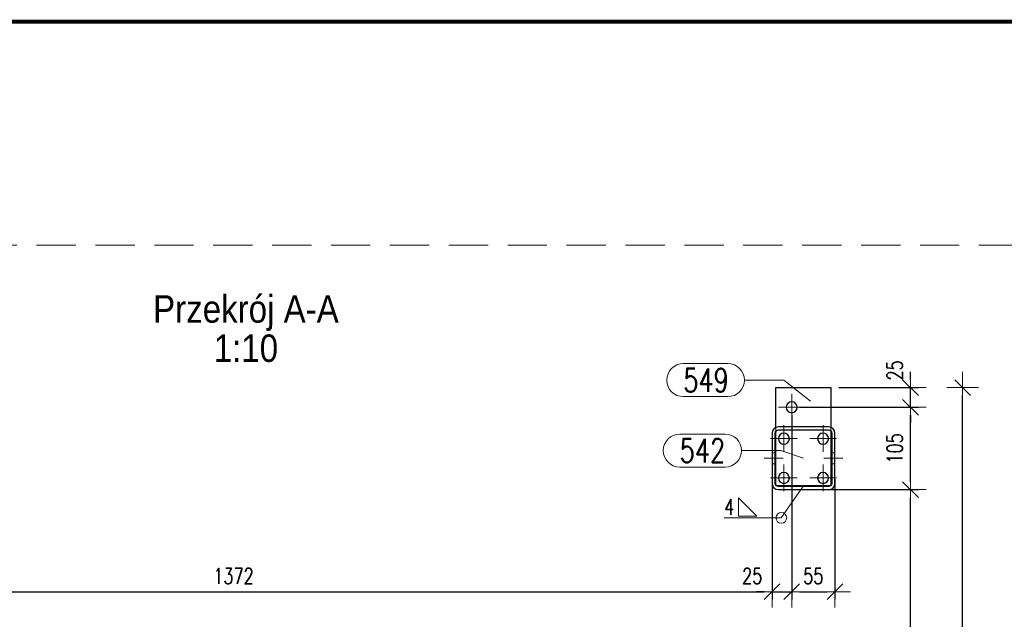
# Model space of a CAD drawing. Header units: millimetres. Extents: x -853 to -247, y 10927 to 11422.
# Tile 57 of 59: x -493 to -367, y 11261 to 11337. Entities that reach past the tile are written whole.
import ezdxf
from ezdxf.enums import TextEntityAlignment as Align

# ---------------------------------------------------------------- set-up
doc = ezdxf.new("R2010")
doc.units = ezdxf.units.MM
doc.header["$LTSCALE"] = 10
doc.linetypes.add('HIDDEN', pattern=[0.375, 0.25, -0.125])
doc.linetypes.add('MITTE', pattern=[2, 1.25, -0.25, 0.25, -0.25])
doc.layers.get('Defpoints').update_dxf_attribs({"color": 1})
for name, color, linetype, lineweight in [('_RAMKA', 7, 'Continuous', 35), ('PS_DIM', 4, 'Continuous', 13), ('PS_Hidden', 2, 'HIDDEN', 9), ('PS_Mid', 5, 'MITTE', 15), ('PS_Pos', 1, 'Continuous', 15), ('PS_SOLID', 7, 'Continuous', 30), ('PS_TEXT', 3, 'Continuous', 18), ('PS_Weld', 1, 'Continuous', 9)]:
    doc.layers.add(name, color=color, linetype=linetype, lineweight=lineweight)
doc.styles.add('ARIAL', font='arial.ttf')
doc.styles.add('gil', font='txt', dxfattribs={"width": 0.9})
doc.styles.add('simplex', font='simplex.shx', dxfattribs={"width": 0.75})
doc.dimstyles.new('1_10_PRZ', dxfattribs={"dimtxt": 2, "dimasz": 1, "dimexe": 2, "dimexo": 5, "dimgap": 1, "dimtad": 1, "dimdec": 0, "dimlfac": 10, "dimtxsty": 'simplex', "dimblk": 'dimznak', "dimcen": 2, "dimse1": 1, "dimse2": 1, "dimclrt": 3, "dimadec": 1, "dimazin": 0, "dimtfac": 1, "dimtdec": 0, "dimtix": 1, "dimtmove": 2, "dimatfit": 3, "dimldrblk": 'dim-grot', "dimfxl": 1, "dimarcsym": 0})
doc.dimstyles.new('1_10_SC', dxfattribs={"dimtxt": 2, "dimasz": 1, "dimexe": 1, "dimexo": 1, "dimgap": 1, "dimtad": 1, "dimdec": 0, "dimlfac": 10, "dimtxsty": 'simplex', "dimblk": 'dimznak', "dimcen": 2, "dimclrd": 256, "dimclre": 256, "dimclrt": 3, "dimadec": 1, "dimazin": 0, "dimtfac": 1, "dimtdec": 0, "dimtix": 1, "dimtmove": 2, "dimatfit": 3, "dimldrblk": 'dim-grot', "dimfxl": 1, "dimarcsym": 0})

# ---------------------------------------------------------------- blocks, each defined once
blk = doc.blocks.new('dimznak')
at = {"color": 0}
for points in [[(0, 2), (0, -2)], [(-2, 0), (2, 0)]]:
    blk.add_lwpolyline(points, dxfattribs=at)
at = {"color": 2}
blk.add_lwpolyline([(1, 1), (-1, -1)], dxfattribs=at)
blk = doc.blocks.new('*D39')
at = {"layer": 'Defpoints', "color": 0, "transparency": 16777216}
for p in [(-397.04, 11282.84, 43.62), (-534.2, 11280.2, 43.62), (-397.04, 11264.21)]:
    blk.add_point(p, dxfattribs=at)
at = {"layer": 'PS_DIM', "lineweight": -2, "transparency": 16777216}
for p, q in [((-397.04, 11281.84), (-397.04, 11263.21)), ((-534.2, 11279.2), (-534.2, 11263.21)), ((-533.2, 11264.21), (-398.04, 11264.21))]:
    blk.add_line(p, q, dxfattribs=at)
at = {"layer": 'PS_DIM', "lineweight": -2, "transparency": 16777216, "rotation": 180}
blk.add_blockref('dimznak', (-534.2, 11264.21), dxfattribs=at)
at = {"layer": 'PS_DIM', "lineweight": -2, "transparency": 16777216}
blk.add_blockref('dimznak', (-397.04, 11264.21), dxfattribs=at)
at = {"layer": 'PS_DIM', "color": 3, "transparency": 16777216, "insert": (-465.62, 11266.21), "char_height": 2, "attachment_point": 5, "style": 'simplex'}
blk.add_mtext('1372', dxfattribs=at)
blk = doc.blocks.new('dim-grot')
blk.add_hatch(color=256).paths.add_polyline_path([(0, 0), (-2, 0.5), (-2, -0.5)])
blk.add_lwpolyline([(0, 0), (-2, 0.5), (-2, -0.5), (0, 0)])
blk = doc.blocks.new('*D40')
at = {"layer": 'Defpoints', "color": 0, "transparency": 16777216}
for p in [(-394.54, 11287.71, 43.62), (-397.04, 11282.84, 43.62), (-394.54, 11264.21)]:
    blk.add_point(p, dxfattribs=at)
at = {"layer": 'PS_DIM', "lineweight": -2, "transparency": 16777216}
for p, q in [((-394.54, 11286.71), (-394.54, 11263.21)), ((-397.04, 11281.84), (-397.04, 11263.21)), ((-398.04, 11264.21), (-399.04, 11264.21)), ((-397.04, 11264.21), (-394.54, 11264.21)), ((-393.54, 11264.21), (-392.54, 11264.21))]:
    blk.add_line(p, q, dxfattribs=at)
blk.add_blockref('dimznak', (-397.04, 11264.21), dxfattribs=at)
at = {"layer": 'PS_DIM', "lineweight": -2, "transparency": 16777216, "rotation": 180}
blk.add_blockref('dimznak', (-394.54, 11264.21), dxfattribs=at)
at = {"layer": 'PS_DIM', "color": 3, "transparency": 16777216, "insert": (-399.57, 11266.21), "char_height": 2, "attachment_point": 5, "style": 'simplex'}
blk.add_mtext('25', dxfattribs=at)
blk = doc.blocks.new('*D41')
at = {"layer": 'Defpoints', "color": 0, "transparency": 16777216}
for p in [(-394.54, 11287.71, 43.62), (-389.04, 11279.52, 43.62), (-389.04, 11264.21)]:
    blk.add_point(p, dxfattribs=at)
at = {"layer": 'PS_DIM', "lineweight": -2, "transparency": 16777216}
for p, q in [((-394.54, 11286.71), (-394.54, 11263.21)), ((-389.04, 11278.52), (-389.04, 11263.21)), ((-393.54, 11264.21), (-390.04, 11264.21))]:
    blk.add_line(p, q, dxfattribs=at)
at = {"layer": 'PS_DIM', "lineweight": -2, "transparency": 16777216, "rotation": 180}
blk.add_blockref('dimznak', (-394.54, 11264.21), dxfattribs=at)
at = {"layer": 'PS_DIM', "lineweight": -2, "transparency": 16777216}
blk.add_blockref('dimznak', (-389.04, 11264.21), dxfattribs=at)
at = {"layer": 'PS_DIM', "color": 3, "transparency": 16777216, "insert": (-391.79, 11266.21), "char_height": 2, "attachment_point": 5, "style": 'simplex'}
blk.add_mtext('55', dxfattribs=at)
blk = doc.blocks.new('*D54')
at = {"layer": 'Defpoints', "color": 0, "transparency": 16777216}
for p in [(-391.58, 11277.21, 43.62), (-379.41, 11277.21), (-394.26, 11228.88, 43.62)]:
    blk.add_point(p, dxfattribs=at)
at = {"layer": 'PS_DIM', "lineweight": -2, "transparency": 16777216}
for p, q in [((-390.58, 11277.21), (-378.41, 11277.21)), ((-379.41, 11229.88), (-379.41, 11276.21)), ((-393.26, 11228.88), (-378.41, 11228.88))]:
    blk.add_line(p, q, dxfattribs=at)
for p, rotation in [((-379.41, 11277.21), 90), ((-379.41, 11228.88), 270)]:
    blk.add_blockref('dimznak', p, dxfattribs=dict(at, rotation=rotation))
at = {"layer": 'PS_DIM', "color": 3, "transparency": 16777216, "insert": (-381.41, 11253.04), "char_height": 2, "attachment_point": 5, "rotation": 90, "style": 'simplex'}
blk.add_mtext('1440', dxfattribs=at)
blk = doc.blocks.new('*D55')
at = {"layer": 'Defpoints', "color": 0, "transparency": 16777216}
for p in [(-394.54, 11287.71, 43.62), (-379.41, 11287.71), (-391.58, 11277.21, 43.62)]:
    blk.add_point(p, dxfattribs=at)
at = {"layer": 'PS_DIM', "lineweight": -2, "transparency": 16777216}
for p, q in [((-393.54, 11287.71), (-378.41, 11287.71)), ((-379.41, 11278.21), (-379.41, 11286.71)), ((-390.58, 11277.21), (-378.41, 11277.21))]:
    blk.add_line(p, q, dxfattribs=at)
for p, rotation in [((-379.41, 11287.71), 90), ((-379.41, 11277.21), 270)]:
    blk.add_blockref('dimznak', p, dxfattribs=dict(at, rotation=rotation))
at = {"layer": 'PS_DIM', "color": 3, "transparency": 16777216, "insert": (-381.41, 11282.46), "char_height": 2, "attachment_point": 5, "rotation": 90, "style": 'simplex'}
blk.add_mtext('105', dxfattribs=at)
blk = doc.blocks.new('*D56')
at = {"layer": 'Defpoints', "color": 0, "transparency": 16777216}
for p in [(-389.54, 11290.21, 43.62), (-379.41, 11290.21), (-394.54, 11287.71, 43.62)]:
    blk.add_point(p, dxfattribs=at)
at = {"layer": 'PS_DIM', "lineweight": -2, "transparency": 16777216}
for p, q in [((-379.41, 11291.21), (-379.41, 11292.21)), ((-388.54, 11290.21), (-378.41, 11290.21)), ((-379.41, 11287.71), (-379.41, 11290.21)), ((-393.54, 11287.71), (-378.41, 11287.71)), ((-379.41, 11286.71), (-379.41, 11285.71))]:
    blk.add_line(p, q, dxfattribs=at)
for p, rotation in [((-379.41, 11290.21), 270), ((-379.41, 11287.71), 90)]:
    blk.add_blockref('dimznak', p, dxfattribs=dict(at, rotation=rotation))
at = {"layer": 'PS_DIM', "color": 3, "transparency": 16777216, "insert": (-381.41, 11292.4), "char_height": 2, "attachment_point": 5, "rotation": 90, "style": 'simplex'}
blk.add_mtext('25', dxfattribs=at)
blk = doc.blocks.new('*D64')
at = {"layer": 'Defpoints', "color": 0, "transparency": 16777216}
for p in [(-393.04, 11290.21, 43.62), (-372.77, 11290.21), (-393.04, 11220.88, 43.62)]:
    blk.add_point(p, dxfattribs=at)
at = {"layer": 'PS_DIM', "color": 0, "lineweight": -2, "transparency": 16777216}
blk.add_line((-372.77, 11221.88), (-372.77, 11289.21), dxfattribs=at)
for p, rotation in [((-372.77, 11290.21), 90), ((-372.77, 11220.88), 270)]:
    blk.add_blockref('dimznak', p, dxfattribs=dict(at, rotation=rotation))
at = {"layer": 'PS_DIM', "color": 3, "transparency": 16777216, "insert": (-374.77, 11255.54), "char_height": 2, "attachment_point": 5, "rotation": 90, "style": 'simplex'}
blk.add_mtext('1650', dxfattribs=at)
blk = doc.blocks.new('Przekrój')
at = {"layer": 'PS_DIM', "style": 'ARIAL', "flags": 4}
for tag, p in [('PRZEKRÓJ', (7.89, 7.75)), ('SKALA', (7.89, 1.75))]:
    blk.add_attdef(tag, text='', height=3.5, dxfattribs=at).set_placement(p, align=Align.MIDDLE_CENTER)
blk = doc.blocks.new('*U99')
at = {"layer": '_RAMKA', "lineweight": -3, "const_width": 0.5}
blk.add_lwpolyline([(-564, 10), (-10, 10), (-10, 410), (-564, 410)], close=True, dxfattribs=at)
blk = doc.blocks.new('*X190')
at = {"color": 1}
for p, q in [((-408.8, 11284.29, 43.62), (-403.02, 11284.29, 43.62)), ((-400.92, 11282.19, 43.62), (-395.92, 11282.19, 43.62)), ((-393.04, 11281.21, 43.62), (-395.92, 11282.19, 43.62)), ((-408.8, 11280.09, 43.62), (-403.02, 11280.09, 43.62))]:
    blk.add_line(p, q, dxfattribs=at)
for centre, start, end in [((-408.8, 11282.19, 43.62), 90, 270), ((-403.02, 11282.19, 43.62), 270, 90)]:
    blk.add_arc(centre, 2.1, start, end, dxfattribs=at)
at = {"color": 30, "style": 'simplex', "width": 0.75}
blk.add_text('542', height=3, dxfattribs=at).set_placement((-408.8, 11280.69, 43.62))
blk = doc.blocks.new('*X196')
at = {"color": 1}
for p, q in [((-408.34, 11293.26, 43.62), (-402.66, 11293.26, 43.62)), ((-400.56, 11291.16, 43.62), (-395.56, 11291.16, 43.62)), ((-392.15, 11288.47, 43.62), (-395.56, 11291.16, 43.62)), ((-408.34, 11289.06, 43.62), (-402.66, 11289.06, 43.62))]:
    blk.add_line(p, q, dxfattribs=at)
for centre, start, end in [((-408.34, 11291.16, 43.62), 90, 270), ((-402.66, 11291.16, 43.62), 270, 90)]:
    blk.add_arc(centre, 2.1, start, end, dxfattribs=at)
at = {"color": 30, "style": 'simplex', "width": 0.75}
blk.add_text('549', height=3, dxfattribs=at).set_placement((-408.34, 11289.66, 43.62))
blk = doc.blocks.new('*X289')
at = {"color": 9}
for p in [(-393.04, 11277.71, 43.62), (-403.14, 11273.62)]:
    blk.add_line(p, (-395.86, 11273.62), dxfattribs=at)
at = {"color": 3}
for p, q in [((-399, 11273.85), (-401.3, 11276.15)), ((-401.3, 11276.15), (-401.3, 11273.85)), ((-401.3, 11273.85), (-399, 11273.85))]:
    blk.add_line(p, q, dxfattribs=at)
at = {"color": 9}
blk.add_circle((-395.86, 11273.62), 0.69, dxfattribs=at)
at = {"color": 2, "style": 'simplex', "width": 0.75}
blk.add_text('4', height=2, dxfattribs=at).set_placement((-403.14, 11274.02))

msp = doc.modelspace()

# ---------------------------------------------------------------- linework, layer by layer
at = {"layer": 'PS_DIM', "color": 40, "linetype": 'HIDDEN', "ltscale": 2}
msp.add_lwpolyline([(-565.7, 11308.36), (-357.96, 11308.36), (-357.96, 11199.44), (-565.7, 11199.44)], close=True, dxfattribs=at)
at = {"layer": 'PS_Hidden', "color": 2, "linetype": 'HIDDEN', "extrusion": (0, -1, 2.22045e-16)}
for p, q in [((-396.54, 11284.67, 43.62), (-396.54, 11285.15, 43.62)), ((-389.54, 11285.15, 43.62), (-389.54, 11284.67, 43.62)), ((-396.64, 11281.91, 43.62), (-397.04, 11281.91, 43.62)), ((-389.44, 11281.91, 43.62), (-389.04, 11281.91, 43.62)), ((-396.64, 11280.51, 43.62), (-397.04, 11280.51, 43.62)), ((-389.44, 11280.51, 43.62), (-389.04, 11280.51, 43.62)), ((-396.54, 11277.71, 43.62), (-396.54, 11277.74, 43.62)), ((-396.5, 11277.71, 43.62), (-396.54, 11277.71, 43.62)), ((-389.54, 11277.71, 43.62), (-389.57, 11277.71, 43.62)), ((-389.54, 11277.74, 43.62), (-389.54, 11277.71, 43.62))]:
    msp.add_line(p, q, dxfattribs=at)
at = {"layer": 'PS_Mid', "color": 5, "linetype": 'MITTE', "extrusion": (0, -1, 2.22045e-16)}
for p, q in [((-394.54, 11286.01, 43.62), (-394.54, 11289.41, 43.62)), ((-396.24, 11287.71, 43.62), (-392.84, 11287.71, 43.62)), ((-395.54, 11282.01, 43.62), (-395.54, 11285.41, 43.62)), ((-390.54, 11282.01, 43.62), (-390.54, 11285.41, 43.62)), ((-397.24, 11283.71, 43.62), (-393.84, 11283.71, 43.62)), ((-392.24, 11283.71, 43.62), (-388.84, 11283.71, 43.62)), ((-398.04, 11281.21, 43.62), (-395.64, 11281.21, 43.62)), ((-398.04, 11281.21, 43.62), (-395.64, 11281.21, 43.62)), ((-388.04, 11281.21, 43.62), (-390.44, 11281.21, 43.62)), ((-388.04, 11281.21, 43.62), (-390.44, 11281.21, 43.62)), ((-395.54, 11277.01, 43.62), (-395.54, 11280.41, 43.62)), ((-390.54, 11277.01, 43.62), (-390.54, 11280.41, 43.62)), ((-397.24, 11278.71, 43.62), (-393.84, 11278.71, 43.62)), ((-392.24, 11278.71, 43.62), (-388.84, 11278.71, 43.62))]:
    msp.add_line(p, q, dxfattribs=at)
at = {"layer": 'PS_SOLID', "color": 7, "linetype": 'Continuous', "extrusion": (0, -1, 2.22045e-16)}
for p, q in [((-396.54, 11290.21, 43.62), (-389.54, 11290.21, 43.62)), ((-396.54, 11285.15, 43.62), (-396.54, 11290.21, 43.62)), ((-389.54, 11290.21, 43.62), (-389.54, 11285.15, 43.62)), ((-397.04, 11284.41, 43.62), (-397.04, 11278.01, 43.62)), ((-396.64, 11278.01, 43.62), (-396.64, 11284.41, 43.62)), ((-396.54, 11277.74, 43.62), (-396.54, 11284.67, 43.62)), ((-389.84, 11285.21, 43.62), (-396.24, 11285.21, 43.62)), ((-396.24, 11284.81, 43.62), (-389.84, 11284.81, 43.62)), ((-389.54, 11284.67, 43.62), (-389.54, 11277.74, 43.62)), ((-389.44, 11284.41, 43.62), (-389.44, 11278.01, 43.62)), ((-389.04, 11278.01, 43.62), (-389.04, 11284.41, 43.62)), ((-389.57, 11277.71, 43.62), (-396.5, 11277.71, 43.62)), ((-389.84, 11277.61, 43.62), (-396.24, 11277.61, 43.62)), ((-396.24, 11277.21, 43.62), (-389.84, 11277.21, 43.62))]:
    msp.add_line(p, q, dxfattribs=at)
at = {"layer": 'PS_SOLID', "color": 7, "linetype": 'Continuous', "extrusion": (0, -2.22045e-16, -1)}
for centre in [(394.54, 11287.71, -43.62), (395.54, 11283.71, -43.62), (390.54, 11283.71, -43.62), (395.54, 11278.71, -43.62), (390.54, 11278.71, -43.62)]:
    msp.add_circle(centre, 0.7, dxfattribs=at)
at = {"layer": 'PS_SOLID', "color": 7, "linetype": 'Continuous'}
for centre, start, end in [((-396.24, 11284.41, 43.62), 90, 180), ((-389.84, 11284.41, 43.62), 0, 90), ((-396.24, 11278.01, 43.62), 180, 270), ((-389.84, 11278.01, 43.62), 270, 0)]:
    msp.add_arc(centre, 0.8, start, end, dxfattribs=at)
at = {"layer": 'PS_SOLID', "color": 7, "linetype": 'Continuous', "extrusion": (0, -2.22045e-16, -1)}
for centre, start, end in [((396.24, 11284.41, -43.62), 0, 90), ((389.84, 11284.41, -43.62), 90, 180), ((396.24, 11278.01, -43.62), 270, 0), ((389.84, 11278.01, -43.62), 180, 270)]:
    msp.add_arc(centre, 0.4, start, end, dxfattribs=at)

# ---------------------------------------------------------------- block references
at = {"layer": 'PS_DIM'}
msp.add_blockref('*U99', (-252.93, 10926.82), dxfattribs=at)
ref = msp.add_blockref('Przekrój', (-471.92, 11289.68), dxfattribs=at)
ref.add_attrib('PRZEKRÓJ', 'Przekrój A-A', dxfattribs={"layer": 'PS_TEXT', "height": 3.5, "style": 'gil', "width": 0.9}).set_placement((-464.04, 11297.43), align=Align.BOTTOM_CENTER)
ref.add_attrib('SKALA', '1:10', dxfattribs={"layer": 'PS_TEXT', "height": 3.5, "style": 'gil', "width": 0.9}).set_placement((-464.04, 11292.43), align=Align.BOTTOM_CENTER)
at = {"layer": 'PS_Pos'}
for name in ['*X196', '*X190']:
    msp.add_blockref(name, (0, 0), dxfattribs=at)
at = {"layer": 'PS_Weld'}
msp.add_blockref('*X289', (0, 0), dxfattribs=at)

# ---------------------------------------------------------------- dimensions: what is measured, and where the dimension line sits
at = {"layer": 'PS_DIM'}
dim = msp.add_linear_dim(base=(-379.41, 11290.21), p1=(-394.54, 11287.71, 43.62), p2=(-389.54, 11290.21, 43.62), angle=90, dimstyle='1_10_SC', dxfattribs=at)
dim.commit()
dim.dimension.update_dxf_attribs({"geometry": '*D56', "text_midpoint": (-381.41, 11292.4), "dimtype": 128})
for base, p1, p2, text, dimstyle, picture, middle in [((-372.77, 11290.21), (-393.04, 11220.88, 43.62), (-393.04, 11290.21, 43.62), '1650', '1_10_PRZ', '*D64', (-374.77, 11255.54)), ((-379.41, 11277.21), (-394.26, 11228.88, 43.62), (-391.58, 11277.21, 43.62), '1440', '1_10_SC', '*D54', (-381.41, 11253.04))]:
    dim = msp.add_linear_dim(base=base, p1=p1, p2=p2, angle=90, text=text, dimstyle=dimstyle, dxfattribs=at)
    dim.commit()
    dim.dimension.update_dxf_attribs({"geometry": picture, "text_midpoint": middle})
dim = msp.add_linear_dim(base=(-379.41, 11287.71), p1=(-391.58, 11277.21, 43.62), p2=(-394.54, 11287.71, 43.62), angle=90, dimstyle='1_10_SC', dxfattribs=at)
dim.commit()
dim.dimension.update_dxf_attribs({"geometry": '*D55', "text_midpoint": (-381.41, 11282.46)})
dim = msp.add_linear_dim(base=(-394.54, 11264.21), p1=(-397.04, 11282.84, 43.62), p2=(-394.54, 11287.71, 43.62), dimstyle='1_10_SC', dxfattribs=at)
dim.commit()
dim.dimension.update_dxf_attribs({"geometry": '*D40', "text_midpoint": (-399.57, 11266.21), "dimtype": 128})
for base, p1, p2, picture, middle in [((-389.04, 11264.21), (-394.54, 11287.71, 43.62), (-389.04, 11279.52, 43.62), '*D41', (-391.79, 11266.21)), ((-397.04, 11264.21), (-534.2, 11280.2, 43.62), (-397.04, 11282.84, 43.62), '*D39', (-465.62, 11266.21))]:
    dim = msp.add_linear_dim(base=base, p1=p1, p2=p2, dimstyle='1_10_SC', dxfattribs=at)
    dim.commit()
    dim.dimension.update_dxf_attribs({"geometry": picture, "text_midpoint": middle})

doc.saveas('drawing.dxf')
